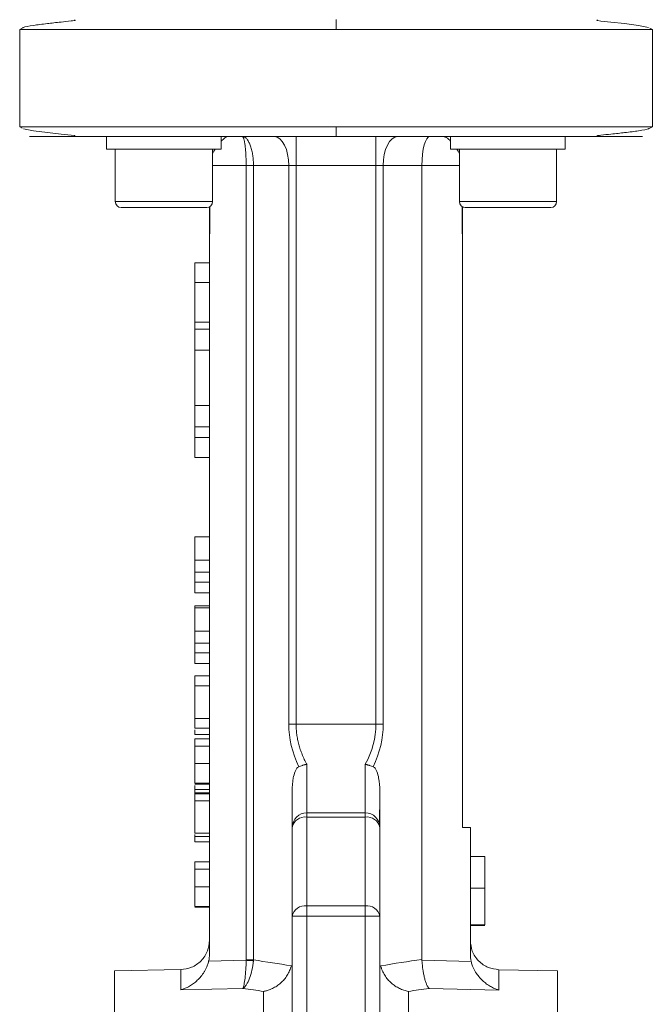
# Model space of a CAD drawing. Header units: millimetres. Extents: x -1 to 774, y -144 to 719.
# Tile 29 of 38: x 649 to 714, y 355 to 456. Entities that reach past the tile are written whole.
import ezdxf

# ---------------------------------------------------------------- set-up
doc = ezdxf.new("R2010")
doc.units = ezdxf.units.MM

msp = doc.modelspace()

# ---------------------------------------------------------------- linework, layer by layer
at = {"color": 7, "linetype": 'Continuous', "lineweight": 15}
for p, q in [((649.46, 455.46), (649.15, 455.29)), ((714.15, 455.29), (713.88, 455.43)), ((649.15, 455.29), (649.15, 445.29)), ((714.15, 445.29), (714.15, 455.29)), ((649.15, 445.29), (649.41, 445.14)), ((713.83, 445.12), (714.15, 445.29)), ((658.07, 444.29), (658.07, 442.99)), ((658.07, 444.29), (658.07, 442.99)), ((669.86, 444.29), (658.07, 444.29)), ((669.86, 444.29), (669.86, 442.99)), ((677.55, 444.29), (677.55, 441.29)), ((685.75, 441.29), (685.75, 444.29)), ((693.42, 444.29), (693.42, 442.99)), ((705.21, 444.29), (693.42, 444.29)), ((705.21, 444.29), (705.21, 442.99)), ((669.86, 442.99), (658.07, 442.99)), ((658.97, 442.99), (658.97, 437.59)), ((658.97, 442.99), (658.97, 437.59)), ((668.97, 437.59), (668.97, 442.99)), ((705.21, 442.99), (693.42, 442.99)), ((694.32, 442.99), (694.32, 437.59)), ((704.32, 437.59), (704.32, 442.99)), ((673.17, 441.29), (672.42, 441.29)), ((672.42, 441.29), (672.42, 359.67)), ((673.17, 441.29), (676.8, 441.29)), ((673.17, 359.67), (673.17, 441.29)), ((676.8, 441.29), (677.55, 441.29)), ((676.8, 441.29), (676.8, 383.89)), ((677.55, 441.29), (685.75, 441.29)), ((677.55, 383.89), (677.55, 441.29)), ((686.5, 441.29), (685.75, 441.29)), ((685.75, 383.89), (685.75, 441.29)), ((686.5, 441.29), (690.48, 441.29)), ((686.5, 383.89), (686.5, 441.29)), ((690.48, 359.72), (690.48, 441.29)), ((668.37, 436.99), (659.57, 436.99)), ((659.57, 436.99), (659.57, 436.99)), ((668.65, 437.06), (668.65, 434.29)), ((668.68, 434.29), (668.68, 437.07)), ((694.61, 437.07), (694.61, 434.29)), ((694.65, 434.29), (694.65, 437.05)), ((694.92, 436.99), (694.92, 436.99)), ((703.72, 436.99), (694.92, 436.99)), ((668.65, 434.29), (668.65, 360.26)), ((668.68, 434.29), (668.65, 434.29)), ((694.65, 434.29), (694.61, 434.29)), ((694.65, 373.29), (694.65, 434.29)), ((667.15, 429.29), (667.15, 431.29)), ((668.65, 431.29), (667.15, 431.29)), ((668.65, 429.29), (667.15, 429.29)), ((667.15, 425.2), (667.15, 429.29)), ((668.65, 425.2), (667.15, 425.2)), ((667.15, 424.48), (667.15, 425.2)), ((668.65, 424.48), (667.15, 424.48)), ((667.15, 422.32), (667.15, 424.48)), ((668.65, 422.32), (667.15, 422.32)), ((667.15, 416.64), (667.15, 422.32)), ((667.15, 416.64), (668.65, 416.64)), ((667.15, 414.45), (667.15, 416.64)), ((668.65, 414.45), (667.15, 414.45)), ((667.15, 413.37), (667.15, 414.45)), ((668.65, 413.37), (667.15, 413.37)), ((667.15, 411.29), (667.15, 413.37)), ((668.65, 411.29), (667.15, 411.29)), ((667.15, 403.13), (668.65, 403.13)), ((667.15, 403.13), (667.15, 400.74)), ((667.15, 400.74), (668.65, 400.74)), ((667.15, 399.5), (668.65, 399.5)), ((667.15, 398.48), (668.65, 398.48)), ((667.15, 397.39), (668.65, 397.39)), ((667.15, 396.04), (668.65, 396.04)), ((667.15, 396.04), (667.15, 395.86)), ((667.15, 395.86), (668.65, 395.86)), ((667.15, 395.86), (667.15, 393.47)), ((667.15, 393.47), (668.65, 393.47)), ((667.15, 392.23), (668.65, 392.23)), ((667.15, 391.22), (668.65, 391.22)), ((667.15, 390.12), (668.65, 390.12)), ((667.15, 388.86), (668.65, 388.86)), ((667.15, 388.86), (667.15, 387.82)), ((667.15, 387.82), (668.65, 387.82)), ((667.15, 387.82), (667.15, 384.47)), ((667.15, 384.47), (668.65, 384.47)), ((667.15, 384.47), (667.15, 383.48)), ((667.15, 383.48), (668.65, 383.48)), ((677.55, 383.89), (676.8, 383.89)), ((685.75, 383.89), (677.55, 383.89)), ((686.5, 383.89), (685.75, 383.89)), ((667.15, 382.85), (668.65, 382.85)), ((667.15, 382.4), (668.65, 382.4)), ((667.15, 381.64), (668.65, 381.64)), ((667.15, 379.85), (668.65, 379.85)), ((668.65, 377.83), (667.15, 377.83)), ((667.15, 377.74), (668.65, 377.74)), ((667.15, 377.59), (667.15, 377.2)), ((686.14, 376.59), (686.14, 377.52)), ((667.15, 377.2), (668.65, 377.2)), ((667.15, 377.2), (667.15, 376.84)), ((668.65, 376.84), (667.15, 376.84)), ((667.15, 376.84), (667.15, 376.75)), ((667.15, 376.75), (667.15, 376.03)), ((667.15, 376.75), (668.65, 376.75)), ((667.15, 376.03), (668.65, 376.03)), ((667.15, 376.03), (667.15, 372.71)), ((678.65, 374.35), (678.65, 374.79)), ((684.65, 374.79), (678.65, 374.79)), ((684.65, 374.35), (684.65, 374.79)), ((678.65, 365.23), (678.65, 374.35)), ((678.65, 374.35), (684.65, 374.35)), ((684.65, 365.23), (684.65, 374.35)), ((667.15, 372.71), (668.65, 372.71)), ((667.15, 372.39), (667.15, 371.81)), ((667.15, 372.35), (668.65, 372.35)), ((677.15, 364.17), (677.15, 373.29)), ((686.15, 364.17), (686.15, 373.29)), ((694.65, 373.29), (695.45, 373.29)), ((695.45, 373.29), (695.45, 360.24)), ((668.65, 371.81), (667.15, 371.81)), ((667.15, 369.75), (668.65, 369.75)), ((695.45, 370.29), (696.95, 370.29)), ((696.95, 367.05), (696.95, 370.29)), ((667.15, 368.99), (668.65, 368.99)), ((667.15, 367.19), (668.65, 367.19)), ((695.45, 367.05), (696.95, 367.05)), ((696.95, 363.29), (696.95, 367.05)), ((668.65, 365.17), (667.15, 365.17)), ((667.15, 365.08), (668.65, 365.08)), ((678.65, 364.17), (678.65, 365.23)), ((684.65, 365.23), (678.65, 365.23)), ((684.65, 364.17), (684.65, 365.23)), ((677.15, 364.17), (678.65, 364.17)), ((677.15, 351.11), (677.15, 364.17)), ((678.65, 351.11), (678.65, 364.17)), ((678.65, 364.17), (684.65, 364.17)), ((684.65, 351.11), (684.65, 364.17)), ((684.65, 364.17), (686.15, 364.17)), ((686.15, 351.11), (686.15, 364.17)), ((695.45, 363.29), (696.95, 363.29)), ((696.95, 363.2), (695.45, 363.2)), ((672.41, 359.63), (668.56, 359.54)), ((673.17, 359.67), (673.16, 359.59)), ((695.53, 359.52), (690.48, 359.64)), ((665.71, 358.69), (658.9, 358.54)), ((658.9, 254.04), (658.9, 358.54)), ((704.4, 358.54), (698.38, 358.67)), ((704.4, 358.54), (704.4, 306.29)), ((665.71, 356.59), (672.08, 356.74)), ((674.21, 356.43), (674.21, 332.8)), ((689.08, 332.8), (689.08, 356.43)), ((698.38, 356.58), (691.22, 356.74))]:
    msp.add_line(p, q, dxfattribs=at)
at = {"color": 8, "linetype": 'Continuous', "lineweight": 15}
for p, q in [((649.15, 455.29), (681.65, 455.29)), ((681.65, 455.29), (714.15, 455.29)), ((681.65, 445.29), (649.15, 445.29)), ((714.15, 445.29), (681.65, 445.29)), ((668.97, 441.29), (672.42, 441.29)), ((690.48, 441.29), (694.32, 441.29)), ((658.97, 437.59), (668.97, 437.59)), ((658.97, 437.59), (658.97, 437.59)), ((694.32, 437.59), (704.32, 437.59)), ((678.65, 379.77), (678.65, 374.79)), ((684.65, 379.77), (684.65, 374.79)), ((665.71, 358.69), (665.71, 356.59)), ((698.38, 358.67), (698.38, 356.58))]:
    msp.add_line(p, q, dxfattribs=at)
at = {"color": 7, "linetype": 'Continuous', "lineweight": 15, "flags": 128}
for points in [[(713.76, 455.49), (712.72, 455.7), (711.3, 455.89), (709.89, 456.04), (708.85, 456.15), (708.56, 456.19), (708.52, 456.2), (708.5, 456.21), (708.49, 456.21), (708.48, 456.21), (708.48, 456.21), (708.47, 456.22), (708.47, 456.22), (708.47, 456.22), (708.46, 456.22), (708.46, 456.22), (708.47, 456.23), (708.5, 456.24), (708.56, 456.24), (708.56, 456.24)], [(649.53, 445.08), (650.57, 444.87), (651.99, 444.68), (653.4, 444.53), (654.45, 444.42), (654.74, 444.38), (654.78, 444.37), (654.8, 444.37), (654.81, 444.36), (654.81, 444.36), (654.82, 444.36), (654.82, 444.36), (654.83, 444.36), (654.83, 444.35), (654.83, 444.35), (654.83, 444.35), (654.82, 444.34), (654.8, 444.34), (654.74, 444.33), (654.74, 444.33)], [(676.8, 441.29), (676.77, 441.87), (676.68, 442.43), (676.55, 442.95), (676.36, 443.41), (676.13, 443.78), (675.87, 444.06), (675.59, 444.23), (675.3, 444.29)], [(688, 444.29), (687.7, 444.23), (687.42, 444.06), (687.16, 443.78), (686.93, 443.41), (686.75, 442.95), (686.61, 442.43), (686.52, 441.87), (686.5, 441.29)], [(673.16, 359.59), (673.07, 359.59), (672.98, 359.6), (672.89, 359.6), (672.8, 359.61), (672.7, 359.61), (672.61, 359.62), (672.51, 359.62), (672.41, 359.63)]]:
    msp.add_lwpolyline(points, dxfattribs=at)
at = {"color": 7, "linetype": 'Continuous', "lineweight": 15}
for centre, radius, start, end in [((659.57, 437.59), 0.6, 180, 270), ((659.57, 437.59), 0.6, 180, 270), ((668.37, 437.59), 0.6, 270, 0), ((694.92, 437.59), 0.6, 180, 270), ((703.72, 437.59), 0.6, 270, 0), ((694.92, 437.59), 0.6, 242.6484, 270), ((678.65, 373.29), 1.5, 90, 180), ((678.46, 373.02), 1.34, 81.9504, 168.5783), ((684.65, 373.29), 1.5, 0, 90), ((684.83, 373.02), 1.34, 11.4217, 98.0496), ((678.46, 363.9), 1.34, 81.9506, 168.5782), ((684.83, 363.9), 1.34, 11.4218, 98.0494)]:
    msp.add_arc(centre, radius, start, end, dxfattribs=at)
msp.add_ellipse((691.28, 441.29), major_axis=(0, 3), ratio=0.267949, start_param=0, end_param=1.570796, dxfattribs=at)
for points, knots in [([(654.76, 456.24), (654.77, 456.24), (654.8, 456.24), (654.82, 456.23), (654.83, 456.23), (654.83, 456.22), (654.83, 456.22), (654.83, 456.22), (654.82, 456.22), (654.82, 456.21), (654.81, 456.21), (654.81, 456.21), (654.79, 456.21), (654.77, 456.2), (654.64, 456.18), (654.15, 456.12), (653.17, 456.02), (651.79, 455.87), (650.45, 455.69), (649.6, 455.55), (649.48, 455.47), (649.46, 455.46)], [0, 0, 0, 0, 0.006276, 0.011213, 0.014554, 0.015681, 0.01613, 0.016517, 0.016864, 0.017197, 0.017546, 0.017936, 0.018905, 0.020958, 0.023804, 0.052714, 0.176013, 0.375624, 0.636818, 0.942007, 1, 1, 1, 1]), ([(681.65, 456.29), (681.65, 456.29), (681.65, 456.27), (681.65, 456.17), (681.65, 456.09), (681.65, 455.9), (681.65, 455.78), (681.65, 455.53), (681.65, 455.4), (681.65, 455.29)], [0, 0, 0, 0, 0.25, 0.25, 0.5, 0.5, 0.75, 0.75, 1, 1, 1, 1]), ([(681.65, 445.29), (681.65, 445.17), (681.65, 445.04), (681.65, 444.8), (681.65, 444.68), (681.65, 444.48), (681.65, 444.41), (681.65, 444.31), (681.65, 444.29), (681.65, 444.29)], [0, 0, 0, 0, 0.25, 0.25, 0.5, 0.5, 0.75, 0.75, 1, 1, 1, 1]), ([(681.65, 444.29), (680.17, 444.29), (678.59, 444.29), (675.23, 444.29), (673.45, 444.29), (669.76, 444.29), (667.85, 444.29), (664.01, 444.29), (662.09, 444.29), (659.36, 444.29), (658.47, 444.29), (656.79, 444.29), (655.99, 444.29), (654.51, 444.29), (653.83, 444.29), (652.62, 444.29), (652.09, 444.29), (651.21, 444.29), (650.86, 444.29), (650.36, 444.29), (650.21, 444.29), (650.12, 444.29), (650.17, 444.29), (650.5, 444.29), (650.76, 444.29), (651.12, 444.29)], [0, 0, 0, 0, 0.125, 0.125, 0.25, 0.25, 0.375, 0.375, 0.5, 0.5, 0.5625, 0.5625, 0.625, 0.625, 0.6875, 0.6875, 0.75, 0.75, 0.8125, 0.8125, 0.875, 0.875, 0.9375, 0.9375, 1, 1, 1, 1]), ([(669.86, 443.79), (669.99, 443.93), (670.29, 444.22), (670.5, 444.26), (670.62, 444.29)], [0, 0, 0, 0, 0.448228, 1, 1, 1, 1]), ([(673.17, 441.29), (673.16, 441.34), (673.16, 441.45), (673.16, 441.62), (673.15, 441.79), (673.14, 441.95), (673.12, 442.12), (673.1, 442.28), (673.06, 442.56), (672.98, 442.96), (672.84, 443.41), (672.66, 443.79), (672.5, 444.02), (672.37, 444.14), (672.27, 444.22), (672.15, 444.27), (672.06, 444.28), (672.01, 444.29)], [0, 0, 0, 0, 0.035186, 0.070506, 0.105964, 0.14156, 0.177297, 0.213177, 0.249201, 0.371082, 0.49862, 0.617518, 0.748871, 0.7961, 0.853701, 0.921669, 1, 1, 1, 1]), ([(672.01, 444.29), (672.02, 444.29), (672.04, 444.28), (672.06, 444.27), (672.08, 444.25), (672.1, 444.22), (672.11, 444.2), (672.13, 444.16), (672.14, 444.13), (672.16, 444.09), (672.19, 443.99), (672.24, 443.79), (672.3, 443.41), (672.35, 442.96), (672.38, 442.52), (672.4, 442.16), (672.41, 441.87), (672.41, 441.58), (672.41, 441.38), (672.42, 441.29)], [0, 0, 0, 0, 0.036109, 0.070169, 0.102181, 0.132142, 0.160055, 0.185918, 0.209732, 0.231497, 0.251212, 0.382554, 0.501458, 0.628986, 0.750872, 0.813798, 0.876288, 0.938352, 1, 1, 1, 1]), ([(712.18, 444.29), (712.54, 444.29), (712.8, 444.29), (713.12, 444.29), (713.18, 444.29), (713.09, 444.29), (712.94, 444.29), (712.44, 444.29), (712.09, 444.29), (711.21, 444.29), (710.68, 444.29), (709.47, 444.29), (708.78, 444.29), (707.3, 444.29), (706.5, 444.29), (704.82, 444.29), (703.94, 444.29), (701.21, 444.29), (699.28, 444.29), (695.45, 444.29), (693.53, 444.29), (689.84, 444.29), (688.06, 444.29), (684.71, 444.29), (683.12, 444.29), (681.65, 444.29)], [0, 0, 0, 0, 0.0625, 0.0625, 0.125, 0.125, 0.1875, 0.1875, 0.25, 0.25, 0.3125, 0.3125, 0.375, 0.375, 0.4375, 0.4375, 0.5, 0.5, 0.625, 0.625, 0.75, 0.75, 0.875, 0.875, 1, 1, 1, 1]), ([(692.67, 444.29), (692.8, 444.26), (693.02, 444.21), (693.31, 443.92), (693.42, 443.81)], [0, 0, 0, 0, 0.616401, 1, 1, 1, 1]), ([(708.53, 444.33), (708.52, 444.33), (708.5, 444.34), (708.48, 444.34), (708.46, 444.35), (708.46, 444.35), (708.47, 444.35), (708.47, 444.36), (708.47, 444.36), (708.48, 444.36), (708.48, 444.36), (708.49, 444.36), (708.5, 444.37), (708.53, 444.37), (708.66, 444.4), (709.14, 444.45), (710.12, 444.55), (711.5, 444.7), (712.85, 444.88), (713.69, 445.03), (713.81, 445.1), (713.83, 445.12)], [0, 0, 0, 0, 0.006276, 0.0112134, 0.0145543, 0.0156811, 0.0161295, 0.0165173, 0.016864, 0.0171969, 0.0175456, 0.0179356, 0.0189051, 0.0209578, 0.0238043, 0.0527136, 0.1760131, 0.3756236, 0.6368178, 0.9420067, 1, 1, 1, 1]), ([(668.97, 442.5), (669.01, 442.6), (669.07, 442.79), (669.18, 442.92), (669.23, 442.99)], [0, 0, 0, 0, 0.521802, 1, 1, 1, 1]), ([(694.07, 442.99), (694.12, 442.92), (694.22, 442.79), (694.29, 442.6), (694.32, 442.5)], [0, 0, 0, 0, 0.485617, 1, 1, 1, 1]), ([(667.15, 400.74), (667.15, 400.67), (667.15, 400.55), (667.15, 400.36), (667.15, 400.19), (667.15, 400.03), (667.15, 399.88), (667.15, 399.74), (667.15, 399.62), (667.15, 399.54), (667.15, 399.5)], [0, 0, 0, 0, 0.157891, 0.306795, 0.445675, 0.574557, 0.694631, 0.805977, 0.907764, 1, 1, 1, 1]), ([(667.15, 399.5), (667.15, 399.41), (667.15, 399.22), (667.15, 398.95), (667.15, 398.7), (667.15, 398.56), (667.15, 398.48)], [0, 0, 0, 0, 0.261213, 0.512048, 0.757793, 1, 1, 1, 1]), ([(667.15, 398.48), (667.15, 398.44), (667.15, 398.35), (667.15, 398.23), (667.15, 398.11), (667.15, 398), (667.15, 397.9), (667.15, 397.81), (667.15, 397.73), (667.15, 397.66), (667.15, 397.6), (667.15, 397.54), (667.15, 397.49), (667.15, 397.46), (667.15, 397.43), (667.15, 397.4), (667.15, 397.39), (667.15, 397.39), (667.15, 397.39)], [0, 0, 0, 0, 0.056809, 0.113874, 0.170522, 0.227532, 0.285334, 0.343678, 0.403164, 0.464002, 0.525827, 0.589097, 0.653293, 0.719115, 0.786763, 0.855798, 0.926841, 1, 1, 1, 1]), ([(667.15, 393.47), (667.15, 393.4), (667.15, 393.28), (667.15, 393.09), (667.15, 392.92), (667.15, 392.76), (667.15, 392.61), (667.15, 392.47), (667.15, 392.35), (667.15, 392.27), (667.15, 392.23)], [0, 0, 0, 0, 0.157891, 0.306795, 0.445675, 0.574557, 0.694631, 0.805977, 0.907764, 1, 1, 1, 1]), ([(667.15, 392.23), (667.15, 392.14), (667.15, 391.95), (667.15, 391.68), (667.15, 391.43), (667.15, 391.29), (667.15, 391.22)], [0, 0, 0, 0, 0.261213, 0.512048, 0.757793, 1, 1, 1, 1]), ([(667.15, 391.22), (667.15, 391.17), (667.15, 391.08), (667.15, 390.96), (667.15, 390.84), (667.15, 390.73), (667.15, 390.63), (667.15, 390.54), (667.15, 390.46), (667.15, 390.39), (667.15, 390.33), (667.15, 390.27), (667.15, 390.22), (667.15, 390.19), (667.15, 390.16), (667.15, 390.14), (667.15, 390.12), (667.15, 390.12), (667.15, 390.12)], [0, 0, 0, 0, 0.056809, 0.113874, 0.170522, 0.227532, 0.285334, 0.343678, 0.403164, 0.464002, 0.525827, 0.589097, 0.653293, 0.719115, 0.786763, 0.855798, 0.926841, 1, 1, 1, 1]), ([(678.65, 379.77), (678.6, 379.86), (678.51, 380.02), (678.39, 380.28), (678.27, 380.53), (678.17, 380.79), (678.07, 381.04), (677.98, 381.3), (677.9, 381.55), (677.8, 381.9), (677.7, 382.33), (677.61, 382.85), (677.56, 383.37), (677.55, 383.72), (677.55, 383.89)], [0, 0, 0, 0, 0.067394, 0.133857, 0.199432, 0.26417, 0.328118, 0.391328, 0.453854, 0.515751, 0.638758, 0.760132, 0.880375, 1, 1, 1, 1]), ([(667.15, 383.33), (667.15, 383.33), (667.15, 383.18), (667.15, 383), (667.15, 382.86), (667.15, 382.85), (667.15, 382.85)], [0, 0, 0, 0, 0.0193299, 0.3866888, 0.8189013, 1, 1, 1, 1]), ([(667.15, 382.4), (667.15, 382.4), (667.15, 382.4), (667.15, 382.39), (667.15, 382.38), (667.15, 382.36), (667.15, 382.33), (667.15, 382.3), (667.15, 382.26), (667.15, 382.21), (667.15, 382.16), (667.15, 382.11), (667.15, 382.04), (667.15, 381.98), (667.15, 381.9), (667.15, 381.82), (667.15, 381.73), (667.15, 381.67), (667.15, 381.64)], [0, 0, 0, 0, 0.080028, 0.157825, 0.232559, 0.30472, 0.374369, 0.44157, 0.506039, 0.568678, 0.628697, 0.687073, 0.743221, 0.797558, 0.850225, 0.90138, 0.95107, 1, 1, 1, 1]), ([(667.15, 381.64), (667.15, 381.58), (667.15, 381.47), (667.15, 381.28), (667.15, 381.08), (667.15, 380.86), (667.15, 380.63), (667.15, 380.38), (667.15, 380.12), (667.15, 379.94), (667.15, 379.85)], [0, 0, 0, 0, 0.125625, 0.247619, 0.368528, 0.488104, 0.609878, 0.735382, 0.864448, 1, 1, 1, 1]), ([(667.15, 379.85), (667.15, 379.78), (667.15, 379.64), (667.15, 379.45), (667.15, 379.26), (667.15, 379.08), (667.15, 378.91), (667.15, 378.76), (667.15, 378.61), (667.15, 378.47), (667.15, 378.34), (667.15, 378.22), (667.15, 378.12), (667.15, 378.04), (667.15, 377.96), (667.15, 377.9), (667.15, 377.86), (667.15, 377.84), (667.15, 377.83)], [0, 0, 0, 0, 0.068499, 0.134572, 0.198208, 0.259784, 0.319951, 0.379508, 0.438814, 0.498497, 0.558182, 0.617438, 0.677522, 0.737959, 0.80033, 0.86409, 0.930622, 1, 1, 1, 1]), ([(677.82, 379.53), (677.72, 379.49), (677.65, 379.41), (677.53, 379.22), (677.48, 379.12), (677.36, 378.81), (677.3, 378.59), (677.18, 377.92), (677.15, 377.47), (677.15, 377.02)], [0, 0, 0, 0, 0.125, 0.125, 0.25, 0.25, 0.5, 0.5, 1, 1, 1, 1]), ([(678.65, 379.77), (678.62, 379.77), (678.54, 379.75), (678.42, 379.72), (678.31, 379.69), (678.16, 379.65), (678, 379.6), (677.87, 379.55), (677.82, 379.53)], [0, 0, 0, 0, 0.110063, 0.250064, 0.416898, 0.499965, 0.770614, 1, 1, 1, 1]), ([(684.65, 379.77), (684.68, 379.77), (684.75, 379.75), (684.85, 379.73), (684.93, 379.7), (685.01, 379.68), (685.13, 379.65), (685.29, 379.6), (685.42, 379.55), (685.48, 379.53)], [0, 0, 0, 0, 0.120705, 0.23152, 0.332095, 0.422194, 0.501679, 0.761274, 1, 1, 1, 1]), ([(686.15, 377.02), (686.15, 377.47), (686.11, 377.92), (685.99, 378.59), (685.94, 378.81), (685.81, 379.13), (685.77, 379.23), (685.65, 379.41), (685.57, 379.49), (685.48, 379.53)], [0, 0, 0, 0, 0.5, 0.5, 0.75, 0.75, 0.875, 0.875, 1, 1, 1, 1]), ([(677.15, 377.14), (677.15, 377.13), (677.15, 376.27), (677.15, 374.95), (677.15, 373.8), (677.16, 373.34)], [0, 0, 0, 0, 0.006616, 0.595191, 1, 1, 1, 1]), ([(686.11, 373.47), (686.12, 374.12), (686.14, 375.03), (686.14, 376.24), (686.14, 376.59)], [0, 0, 0, 0, 0.709888, 1, 1, 1, 1]), ([(686.15, 373.46), (686.15, 373.65), (686.15, 374.66), (686.15, 375.96), (686.15, 377.02)], [0, 0, 0, 0, 0.183219, 1, 1, 1, 1]), ([(667.15, 372.56), (667.15, 372.5), (667.15, 372.36), (667.15, 372.36), (667.15, 372.35)], [0, 0, 0, 0, 0.479477, 1, 1, 1, 1]), ([(667.15, 369.75), (667.15, 369.75), (667.15, 369.75), (667.15, 369.74), (667.15, 369.72), (667.15, 369.7), (667.15, 369.68), (667.15, 369.64), (667.15, 369.6), (667.15, 369.56), (667.15, 369.51), (667.15, 369.45), (667.15, 369.39), (667.15, 369.32), (667.15, 369.25), (667.15, 369.17), (667.15, 369.08), (667.15, 369.02), (667.15, 368.99)], [0, 0, 0, 0, 0.080028, 0.157825, 0.232559, 0.30472, 0.374369, 0.44157, 0.506039, 0.568678, 0.628697, 0.687073, 0.743221, 0.797558, 0.850225, 0.90138, 0.95107, 1, 1, 1, 1]), ([(667.15, 368.99), (667.15, 368.93), (667.15, 368.82), (667.15, 368.63), (667.15, 368.42), (667.15, 368.21), (667.15, 367.97), (667.15, 367.72), (667.15, 367.46), (667.15, 367.28), (667.15, 367.19)], [0, 0, 0, 0, 0.125625, 0.247619, 0.368528, 0.488104, 0.609878, 0.735382, 0.864448, 1, 1, 1, 1]), ([(667.15, 367.19), (667.15, 367.12), (667.15, 366.99), (667.15, 366.79), (667.15, 366.61), (667.15, 366.43), (667.15, 366.26), (667.15, 366.1), (667.15, 365.95), (667.15, 365.81), (667.15, 365.69), (667.15, 365.57), (667.15, 365.47), (667.15, 365.38), (667.15, 365.31), (667.15, 365.25), (667.15, 365.2), (667.15, 365.18), (667.15, 365.17)], [0, 0, 0, 0, 0.068499, 0.134572, 0.198208, 0.259784, 0.319951, 0.379508, 0.438814, 0.498497, 0.558182, 0.617438, 0.677522, 0.737959, 0.80033, 0.86409, 0.930622, 1, 1, 1, 1]), ([(668.65, 361.69), (668.61, 361.31), (668.55, 360.74), (668.18, 360.05), (667.81, 359.57), (667.34, 359.19), (666.66, 358.81), (666.08, 358.73), (665.71, 358.69)], [0, 0, 0, 0, 0.239758, 0.368554, 0.5, 0.631446, 0.760242, 1, 1, 1, 1]), ([(698.38, 358.67), (698.01, 358.72), (697.44, 358.79), (696.76, 359.17), (696.29, 359.56), (695.91, 360.03), (695.55, 360.72), (695.49, 361.3), (695.45, 361.67)], [0, 0, 0, 0, 0.239758, 0.368554, 0.5, 0.631446, 0.760241, 1, 1, 1, 1]), ([(665.71, 356.59), (665.76, 356.61), (665.85, 356.64), (665.99, 356.69), (666.17, 356.76), (666.37, 356.85), (666.65, 357), (667, 357.23), (667.4, 357.57), (667.78, 357.96), (668.06, 358.35), (668.25, 358.69), (668.37, 358.93), (668.45, 359.15), (668.52, 359.35), (668.55, 359.48), (668.56, 359.54)], [0, 0, 0, 0, 0.036613, 0.078365, 0.125336, 0.187991, 0.250738, 0.37527, 0.499596, 0.624914, 0.749475, 0.813987, 0.874944, 0.917855, 0.959523, 1, 1, 1, 1]), ([(672.08, 356.74), (672.1, 356.78), (672.12, 356.84), (672.16, 356.98), (672.18, 357.06), (672.24, 357.33), (672.27, 357.55), (672.33, 358.07), (672.36, 358.35), (672.4, 358.98), (672.41, 359.3), (672.41, 359.63)], [0, 0, 0, 0, 0.125, 0.125, 0.25, 0.25, 0.5, 0.5, 0.75, 0.75, 1, 1, 1, 1]), ([(673.16, 359.59), (673.13, 359.26), (673.08, 358.94), (672.95, 358.32), (672.86, 358.04), (672.67, 357.53), (672.56, 357.31), (672.39, 357.05), (672.33, 356.97), (672.2, 356.84), (672.14, 356.78), (672.08, 356.74)], [0, 0, 0, 0, 0.25, 0.25, 0.5, 0.5, 0.75, 0.75, 0.875, 0.875, 1, 1, 1, 1]), ([(690.48, 359.72), (690.48, 359.7), (690.48, 359.68), (690.48, 359.65), (690.48, 359.64)], [0, 0, 0, 0, 0.500569, 1, 1, 1, 1]), ([(690.48, 359.64), (690.48, 359.58), (690.49, 359.48), (690.5, 359.32), (690.52, 359.16), (690.53, 358.99), (690.55, 358.83), (690.59, 358.58), (690.65, 358.22), (690.74, 357.81), (690.84, 357.45), (690.94, 357.19), (691.02, 357.02), (691.09, 356.91), (691.15, 356.81), (691.19, 356.76), (691.22, 356.74)], [0, 0, 0, 0, 0.040215, 0.081069, 0.122521, 0.164525, 0.207032, 0.249989, 0.370026, 0.499804, 0.624755, 0.749507, 0.812675, 0.87482, 0.937554, 1, 1, 1, 1]), ([(698.38, 356.58), (698.34, 356.59), (698.25, 356.62), (698.1, 356.67), (697.92, 356.74), (697.73, 356.83), (697.44, 356.99), (697.09, 357.21), (696.69, 357.55), (696.32, 357.94), (696.04, 358.33), (695.84, 358.67), (695.73, 358.92), (695.64, 359.13), (695.58, 359.33), (695.55, 359.46), (695.53, 359.52)], [0, 0, 0, 0, 0.03748, 0.079228, 0.125337, 0.187992, 0.250739, 0.37527, 0.499596, 0.624914, 0.749475, 0.813892, 0.874944, 0.917749, 0.95942, 1, 1, 1, 1]), ([(674.21, 356.43), (674.26, 356.44), (674.36, 356.46), (674.51, 356.5), (674.69, 356.56), (674.9, 356.64), (675.2, 356.77), (675.56, 356.98), (675.97, 357.29), (676.33, 357.66), (676.6, 358.02), (676.77, 358.33), (676.89, 358.57), (676.99, 358.81), (677.03, 358.98), (677.06, 359.06)], [0, 0, 0, 0, 0.037037, 0.07867, 0.125045, 0.187309, 0.249767, 0.375059, 0.499792, 0.625092, 0.749906, 0.813413, 0.875064, 0.938121, 1, 1, 1, 1]), ([(686.24, 359.06), (686.25, 359.02), (686.27, 358.94), (686.31, 358.81), (686.36, 358.69), (686.42, 358.53), (686.52, 358.33), (686.7, 358.02), (686.96, 357.66), (687.33, 357.29), (687.73, 356.98), (688.1, 356.77), (688.39, 356.64), (688.63, 356.55), (688.86, 356.48), (689.01, 356.45), (689.08, 356.43)], [0, 0, 0, 0, 0.030795, 0.061896, 0.093292, 0.124969, 0.186619, 0.250124, 0.374935, 0.500233, 0.624963, 0.750252, 0.812708, 0.874971, 0.942736, 1, 1, 1, 1]), ([(672.08, 356.74), (672.44, 356.69), (673.15, 356.59), (673.86, 356.49), (674.21, 356.43)], [0, 0, 0, 0, 0.504878, 1, 1, 1, 1]), ([(689.08, 356.43), (689.43, 356.49), (690.14, 356.59), (690.86, 356.69), (691.22, 356.74)], [0, 0, 0, 0, 0.495129, 1, 1, 1, 1])]:
    msp.add_open_spline(points, degree=3, knots=knots, dxfattribs=at)
for points in [[(677.82, 379.53), (677.14, 380.95), (676.8, 382.42), (676.8, 383.89)], [(684.65, 379.77), (685.37, 381.11), (685.75, 382.5), (685.75, 383.89)], [(686.5, 383.89), (686.5, 382.42), (686.15, 380.95), (685.48, 379.53)], [(668.56, 359.54), (668.62, 359.78), (668.65, 360.02), (668.65, 360.26)], [(695.53, 359.52), (695.47, 359.76), (695.45, 360), (695.45, 360.24)], [(672.41, 359.63), (672.41, 359.64), (672.42, 359.66), (672.42, 359.67)], [(672.42, 359.67), (672.67, 359.67), (672.94, 359.67), (673.17, 359.67)], [(673.17, 359.67), (674.47, 359.48), (675.77, 359.28), (677.06, 359.06)], [(686.24, 359.06), (687.64, 359.3), (689.06, 359.52), (690.48, 359.72)]]:
    msp.add_open_spline(points, degree=3, dxfattribs=at)

doc.saveas('drawing.dxf')
